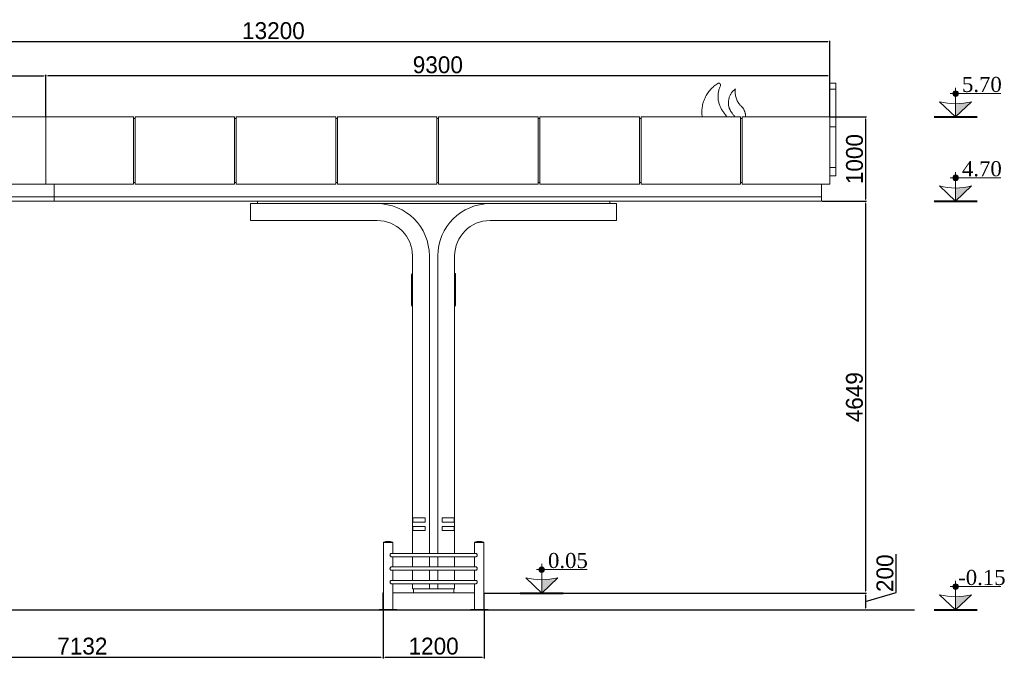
# Model space of a CAD drawing. Header units: feet. Extents: x 1702076 to 2088321, y 4853006 to 4922488.
# Tile 20 of 25: x 1838759 to 1850436, y 4914910 to 4922488. Entities that reach past the tile are written whole.
import ezdxf

# ---------------------------------------------------------------- set-up
doc = ezdxf.new("R2010")
doc.units = ezdxf.units.FT
doc.header["$MEASUREMENT"] = 0
doc.header["$PDMODE"] = 98
doc.header["$PDSIZE"] = 0.3
doc.dimstyles.new('ISO-25', dxfattribs={"dimscale": 15, "dimtxt": 20, "dimasz": 2.5, "dimexe": 1.25, "dimexo": 0.625, "dimgap": 3, "dimtad": 1, "dimdec": 0, "dimtxsty": 'Standard', "dimcen": 2.5, "dimadec": 0, "dimazin": 0, "dimtfac": 1, "dimtdec": 0, "dimtmove": 0, "dimatfit": 3, "dimfxl": 1.25, "dimarcsym": 0})

# ---------------------------------------------------------------- blocks, each defined once
blk = doc.blocks.new('A$C17322d11')
at = {"color": 0, "linetype": 'Continuous', "lineweight": 0, "extrusion": (0, 1, 0)}
for p, q in [((28275, 2936), (28345, 2936)), ((28275, 2866), (28345, 2866)), ((18285, 2536), (18975, 2536)), ((18975, 2536), (20015, 2536)), ((18975, 2536), (18975, 1736)), ((20015, 2536), (20015, 1736)), ((20015, 2516), (20035, 2516)), ((21215, 2536), (20035, 2536)), ((20035, 2536), (20035, 1736)), ((21215, 2536), (21215, 1736)), ((21235, 2516), (21215, 2516)), ((22415, 2536), (21235, 2536)), ((21235, 1736), (21235, 2536)), ((22415, 2536), (22415, 1736)), ((22435, 2516), (22415, 2516)), ((23615, 2536), (22435, 2536)), ((22435, 1736), (22435, 2536)), ((23615, 2536), (23615, 1736)), ((23635, 2516), (23615, 2516)), ((24815, 2536), (23635, 2536)), ((23635, 1736), (23635, 2536)), ((24815, 2536), (24815, 1736)), ((24835, 2516), (24815, 2516)), ((26015, 2536), (24835, 2536)), ((24835, 1736), (24835, 2536)), ((26015, 2536), (26015, 1736)), ((26035, 2516), (26015, 2516)), ((27215, 2536), (26035, 2536)), ((26035, 1736), (26035, 2536)), ((27215, 2536), (27215, 1736)), ((27235, 2516), (27215, 2516)), ((28275, 2536), (27235, 2536)), ((27235, 1736), (27235, 2536)), ((28275, 2536), (28275, 1736)), ((28275, 2416), (28345, 2416)), ((28275, 1936), (28345, 1936)), ((28345, 1836), (28345, 1936)), ((20015, 1756), (20035, 1756)), ((21235, 1756), (21215, 1756)), ((22435, 1756), (22415, 1756)), ((23635, 1756), (23615, 1756)), ((24835, 1756), (24815, 1756)), ((26035, 1756), (26015, 1756)), ((27235, 1756), (27215, 1756)), ((28275, 1836), (28345, 1836)), ((28275, 1836), (28345, 1836)), ((28345, 1836), (28345, 1836)), ((28345, 1836), (28345, 1836)), ((18285, 1736), (18975, 1736)), ((20015, 1736), (18975, 1736)), ((19075, 1736), (19075, 1586)), ((20035, 1736), (21215, 1736)), ((22415, 1736), (21235, 1736)), ((23615, 1736), (22435, 1736)), ((24815, 1736), (23635, 1736)), ((26015, 1736), (24835, 1736)), ((27215, 1736), (26035, 1736)), ((28275, 1736), (27235, 1736)), ((28175, 1586), (28175, 1736)), ((19075, 1586), (15175, 1586)), ((15175, 1586), (19075, 1586)), ((15175, 1536), (19075, 1536)), ((19075, 1586), (28175, 1586)), ((19075, 1586), (19075, 1536)), ((28175, 1586), (19075, 1586)), ((28175, 1536), (19075, 1536)), ((21485, 1506), (21485, 1536)), ((25665, 1506), (25665, 1536)), ((28175, 1586), (28175, 1536)), ((21405, 1506), (22905, 1506)), ((21405, 1306), (21405, 1506)), ((22905, 1506), (24245, 1506)), ((24245, 1506), (25745, 1506)), ((25745, 1506), (25745, 1306)), ((22905, 1306), (21405, 1306)), ((25745, 1306), (24245, 1306)), ((23325, -2224), (23325, 886)), ((23525, -2644), (23525, 886)), ((23625, 886), (23625, -2644)), ((23825, 886), (23825, -2224)), ((23315, 657), (23315, 665)), ((23315, 657), (23315, 423)), ((23835, 671), (23835, 632)), ((23835, 632), (23835, 576)), ((23835, 564), (23835, 576)), ((23835, 550), (23835, 564)), ((23835, 514), (23835, 550)), ((23835, 474), (23835, 514)), ((23835, 459), (23835, 474)), ((23315, 423), (23315, 383)), ((23315, 383), (23315, 296)), ((23835, 407), (23835, 459)), ((23835, 407), (23835, 377)), ((23835, 377), (23835, 311)), ((23835, 311), (23835, 296)), ((23325, -2274), (23325, -2224)), ((23325, -2224), (23475, -2224)), ((23325, -2324), (23325, -2274)), ((23475, -2274), (23325, -2274)), ((23325, -2374), (23325, -2324)), ((23325, -2324), (23475, -2324)), ((23330, -2224), (23330, -2274)), ((23330, -2324), (23330, -2374)), ((23475, -2224), (23475, -2274)), ((23475, -2324), (23475, -2374)), ((23675, -2224), (23825, -2224)), ((23675, -2274), (23675, -2224)), ((23825, -2274), (23675, -2274)), ((23675, -2324), (23825, -2324)), ((23675, -2374), (23675, -2324)), ((23820, -2224), (23820, -2274)), ((23820, -2324), (23820, -2374)), ((23825, -2274), (23825, -2224)), ((23825, -2274), (23825, -2324)), ((23825, -2324), (23825, -2374)), ((23325, -2644), (23325, -2374)), ((23475, -2374), (23325, -2374)), ((23825, -2374), (23675, -2374)), ((23825, -2374), (23825, -2644)), ((22980, -2511), (23035, -2511)), ((22980, -2511), (22980, -2512)), ((22980, -2512), (23035, -2512)), ((22980, -2514), (23090, -2514)), ((22980, -2514), (22980, -3309)), ((22983, -2512), (22983, -2514)), ((23035, -2511), (23090, -2511)), ((23035, -2512), (23090, -2512)), ((23087, -2512), (23087, -2514)), ((23090, -2511), (23090, -2512)), ((23090, -2514), (23090, -2644)), ((24116, -2511), (24061, -2511)), ((24061, -2512), (24061, -2511)), ((24116, -2512), (24061, -2512)), ((24171, -2514), (24061, -2514)), ((24061, -2644), (24061, -2514)), ((24064, -2514), (24064, -2512)), ((24171, -2511), (24116, -2511)), ((24171, -2512), (24116, -2512)), ((24168, -2514), (24168, -2512)), ((24171, -2512), (24171, -2511)), ((24171, -3309), (24171, -2514)), ((24076, -2644), (23075, -2644)), ((23075, -2684), (24076, -2684)), ((23090, -2684), (23090, -2804)), ((23325, -2804), (23325, -2684)), ((23525, -2804), (23525, -2684)), ((23625, -2684), (23625, -2804)), ((23825, -2684), (23825, -2804)), ((24061, -2804), (24061, -2684)), ((24076, -2804), (23075, -2804)), ((23075, -2844), (24076, -2844)), ((23090, -2844), (23090, -2964)), ((23325, -2964), (23325, -2844)), ((23525, -2964), (23525, -2844)), ((23625, -2844), (23625, -2964)), ((23825, -2844), (23825, -2964)), ((24061, -2964), (24061, -2844)), ((24076, -2964), (23075, -2964)), ((23075, -3004), (24076, -3004)), ((23090, -3004), (23090, -3309)), ((23325, -3064), (23325, -3004)), ((23525, -3064), (23525, -3004)), ((23625, -3004), (23625, -3064)), ((23825, -3004), (23825, -3064)), ((24061, -3309), (24061, -3004)), ((22980, -3114), (22975, -3114)), ((22975, -3309), (22975, -3114)), ((24061, -3114), (23090, -3114)), ((23525, -3064), (23325, -3064)), ((23335, -3114), (23335, -3064)), ((23525, -3064), (23625, -3064)), ((23825, -3064), (23625, -3064)), ((23815, -3114), (23815, -3064)), ((24175, -3114), (24171, -3114)), ((24175, -3309), (24175, -3114)), ((22930, -3309), (23140, -3309)), ((22930, -3309), (22930, -3314)), ((22930, -3314), (23140, -3314)), ((23140, -3309), (23140, -3314)), ((24011, -3314), (23140, -3314)), ((24011, -3309), (24221, -3309)), ((24011, -3309), (24011, -3314)), ((24011, -3314), (24221, -3314)), ((24221, -3309), (24221, -3314))]:
    blk.add_line(p, q, dxfattribs=at)
at = {"color": 0, "linetype": 'Continuous', "lineweight": 0}
for centre, radius, start, end in [((22905, 886), 620, 0, 90), ((24245, 886), 620, 90, 180), ((22905, 886), 420, 0, 90), ((24245, 886), 420, 90, 180), ((23825, 514), 10, 0, 90), ((23325, 383), 10, 180, 270), ((23325, 296), 10, 180, 270)]:
    blk.add_arc(centre, radius, start, end, dxfattribs=at)
at = {"color": 0, "linetype": 'Continuous', "lineweight": 0, "extrusion": (0, 0, -1)}
for centre, radius, start, end in [((-23325, 665), 10, 0, 90), ((-23325, 657), 10, 0, 90), ((-23825, 671), 10, 90, 180), ((-23825, 474), 10, 180, 270), ((-23325, 423), 10, 0, 90), ((-23825, 296), 10, 180, 270), ((-23825, 296), 10, 180, 180.0094), ((-23035, -2688), 185, 72.7047, 107.2953), ((-24116, -2688), 185, 72.7047, 107.2953)]:
    blk.add_arc(centre, radius, start, end, dxfattribs=at)
at = {"color": 0, "linetype": 'Continuous', "lineweight": 0}
for points, weights in [([(26760, 2536), (26725, 2793), (26945, 2932)], [0.994248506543, 0.839461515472, 1]), ([(26976, 2905), (26898, 2736), (27014, 2590)], [1, 0.852518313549, 1]), ([(28275, 2905), (28275, 2886), (28275, 2866)], [1, 0.980617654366, 0.966329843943]), ([(27014, 2590), (27034, 2563), (27054, 2536)], [1, 0.999988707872, 0.999985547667])]:
    blk.add_rational_spline(points, weights, degree=2, dxfattribs=at)
for points, weights, knots in [([(26945, 2932), (26958, 2941), (26970, 2930), (26982, 2920), (26976, 2905)], [1, 0.803944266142, 1, 0.803944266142, 1], [7.171951, 7.171951, 7.171951, 8.445747, 8.445747, 9.719543, 9.719543, 9.719543]), ([(28275, 2936), (28275, 2936), (28275, 2930), (28275, 2920), (28275, 2905)], [0.903578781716, 0.889422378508, 1, 0.803944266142, 1], [7.727312, 7.727312, 7.727312, 8.445747, 8.445747, 9.719543, 9.719543, 9.719543]), ([(27148, 2536), (27127, 2562), (27108, 2589), (26994, 2749), (27152, 2865), (27152, 2866), (27153, 2866), (27153, 2865), (27153, 2865), (27137, 2745), (27225, 2661), (27275, 2612), (27275, 2542), (27275, 2539), (27275, 2536)], [0.999489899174, 0.999431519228, 1, 0.712918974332, 1, 0.834523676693, 1, 0.834523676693, 1, 0.892644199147, 1, 0.920263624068, 1, 0.996029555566, 0.992454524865], [1.330077, 1.330077, 1.330077, 1.380156, 1.380156, 2.934444, 2.934444, 4.101502, 4.101502, 5.268559, 5.268559, 6.203796, 6.203796, 7.007882, 7.007882, 7.047921, 7.047921, 7.047921]), ([(28275, 2866), (28275, 2866), (28275, 2866), (28275, 2865), (28275, 2865), (28275, 2745), (28275, 2661), (28275, 2612), (28275, 2542), (28275, 2539), (28275, 2536)], [0.917855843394, 0.924272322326, 1, 0.834523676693, 1, 0.892644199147, 1, 0.920263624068, 1, 0.996029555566, 0.992454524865], [3.567416, 3.567416, 3.567416, 4.101502, 4.101502, 5.268559, 5.268559, 6.203796, 6.203796, 7.007882, 7.007882, 7.047921, 7.047921, 7.047921])]:
    blk.add_rational_spline(points, weights, degree=2, knots=knots, dxfattribs=at)
for points, knots in [([(28345, 2936), (28345, 2936), (28345, 2936), (28345, 2935), (28345, 2935), (28345, 2932), (28345, 2931), (28345, 2927), (28345, 2924), (28345, 2919), (28345, 2916), (28345, 2911), (28345, 2908), (28345, 2905)], [-42.882569, -42.882569, -42.882569, -42.882569, -42.05044, -42.05044, -33.492871, -33.492871, -25.11128, -25.11128, -16.96365, -16.96365, -8.501115, -8.501115, 0, 0, 0, 0]), ([(28345, 2866), (28345, 2866), (28345, 2866), (28345, 2866), (28345, 2866), (28345, 2865), (28345, 2865), (28345, 2865), (28345, 2865), (28345, 2865), (28345, 2865), (28345, 2861), (28345, 2857), (28345, 2845), (28345, 2838), (28345, 2799), (28345, 2768), (28345, 2710), (28345, 2684), (28345, 2660), (28345, 2660), (28345, 2658), (28345, 2656), (28345, 2640), (28345, 2622), (28345, 2582), (28345, 2560), (28345, 2517), (28345, 2496), (28345, 2457), (28345, 2438), (28345, 2423)], [-510.355088, -510.355088, -510.355088, -510.355088, -510.143517, -510.143517, -509.534846, -509.534846, -508.954671, -508.954671, -508.352326, -508.352326, -507.227335, -507.227335, -494.831263, -494.831263, -470.117036, -470.117036, -370.728115, -370.728115, -269.051614, -269.051614, -262.945155, -262.945155, -258.602221, -258.602221, -194.832952, -194.832952, -129.120568, -129.120568, -65.485114, -65.485114, 0, 0, 0, 0]), ([(28345, 2423), (28345, 2421), (28345, 2420), (28345, 2417), (28345, 2416), (28345, 2416)], [-16.557237, -16.557237, -16.557237, -16.557237, -8.278618, -8.278618, 0, 0, 0, 0]), ([(28345, 2416), (28345, 2381), (28345, 2343), (28345, 2293), (28345, 2285), (28345, 2273), (28345, 2264), (28345, 2218), (28345, 2180), (28345, 2104), (28345, 2066), (28345, 1998), (28345, 1967), (28345, 1943), (28345, 1943), (28345, 1942), (28345, 1942), (28345, 1941), (28345, 1940), (28345, 1938), (28345, 1936), (28345, 1936), (28345, 1936), (28345, 1936)], [-3532.598961, -3532.598961, -3532.598961, -3532.598961, -3187.564884, -3187.564884, -3102.18954, -3102.18954, -2868.30288, -2868.30288, -1965.730116, -1965.730116, -1028.305041, -1028.305041, -86.179929, -86.179929, -85.389041, -85.389041, -82.877839, -82.877839, -77.874731, -77.874731, -57.841162, -57.841162, -50.679869, -50.679869, -50.679869, -50.679869]), ([(23835, 632), (23835, 632), (23835, 632), (23835, 632), (23835, 633), (23835, 634), (23835, 634), (23834, 635), (23833, 636), (23832, 637), (23830, 638), (23828, 638), (23827, 638), (23825, 638)], [-0.004725, -0.004725, -0.004725, -0.004725, 0, 0, 2.032406, 2.032406, 4.064013, 4.064013, 7.979619, 7.979619, 11.880735, 11.880735, 15.774794, 15.774794, 15.774794, 15.774794]), ([(23835, 576), (23835, 576), (23835, 576), (23835, 575), (23835, 574), (23835, 573), (23834, 572), (23833, 571), (23832, 570), (23830, 569), (23829, 569), (23827, 568), (23826, 568), (23825, 568)], [-19.017613, -19.017613, -19.017613, -19.017613, -19.011268, -19.011268, -14.555897, -14.555897, -10.344762, -10.344762, -6.082143, -6.082143, -2.848433, -2.848433, 0, 0, 0, 0]), ([(23835, 564), (23835, 564), (23835, 564), (23835, 563), (23835, 562), (23835, 559), (23834, 558), (23833, 556), (23832, 555), (23830, 554), (23829, 553), (23827, 553), (23826, 553), (23825, 553)], [-0.006391, -0.006391, -0.006391, -0.006391, 0, 0, 4.721428, 4.721428, 9.217024, 9.217024, 13.527625, 13.527625, 16.696037, 16.696037, 19.445079, 19.445079, 19.445079, 19.445079]), ([(23835, 550), (23835, 550), (23835, 550), (23835, 551), (23835, 551), (23834, 552), (23834, 553), (23832, 553), (23831, 554), (23830, 554)], [-31.538081, -31.538081, -31.538081, -31.538081, -31.532061, -31.532061, -27.609709, -27.609709, -23.689179, -23.689179, -20.337193, -20.337193, -20.337193, -20.337193]), ([(23835, 459), (23835, 459), (23835, 459), (23835, 458), (23835, 457), (23834, 456), (23834, 455), (23832, 454), (23831, 453), (23828, 452), (23827, 452), (23826, 452), (23826, 452), (23825, 452)], [-31.567511, -31.567511, -31.567511, -31.567511, -31.562211, -31.562211, -27.627484, -27.627484, -23.696776, -23.696776, -19.781994, -19.781994, -15.885768, -15.885768, -15.77675, -15.77675, -15.77675, -15.77675]), ([(23835, 407), (23835, 407), (23835, 407), (23835, 408), (23835, 409), (23835, 411), (23834, 412), (23833, 414), (23832, 415), (23830, 416), (23829, 416), (23827, 417), (23826, 417), (23825, 417)], [-0.006498, -0.006498, -0.006498, -0.006498, 0, 0, 4.648491, 4.648491, 9.032567, 9.032567, 13.336221, 13.336221, 16.560789, 16.560789, 19.385446, 19.385446, 19.385446, 19.385446]), ([(23075, -2684), (23073, -2684), (23071, -2684), (23068, -2682), (23066, -2681), (23062, -2677), (23061, -2675), (23059, -2671), (23059, -2668), (23058, -2664), (23058, -2662), (23059, -2657), (23061, -2655), (23063, -2651), (23065, -2649), (23069, -2646), (23070, -2645), (23073, -2645), (23074, -2644), (23075, -2644)], [-127.273386, -127.273386, -127.273386, -127.273386, -119.839724, -119.839724, -111.701569, -111.701569, -103.948147, -103.948147, -96.709395, -96.709395, -90.576715, -90.576715, -82.711282, -82.711282, -74.695772, -74.695772, -67.175791, -67.175791, -63.457375, -63.457375, -63.457375, -63.457375]), ([(24076, -2684), (24078, -2684), (24080, -2684), (24083, -2682), (24085, -2681), (24088, -2677), (24090, -2675), (24092, -2671), (24092, -2668), (24093, -2663), (24093, -2661), (24091, -2657), (24090, -2654), (24087, -2650), (24086, -2649), (24082, -2646), (24080, -2645), (24078, -2645), (24077, -2644), (24076, -2644)], [0, 0, 0, 0, 7.376503, 7.376503, 15.120615, 15.120615, 23.266629, 23.266629, 30.588919, 30.588919, 37.420683, 37.420683, 44.884449, 44.884449, 52.951043, 52.951043, 60.786301, 60.786301, 63.817122, 63.817122, 63.817122, 63.817122]), ([(23075, -2844), (23073, -2844), (23071, -2844), (23068, -2842), (23066, -2841), (23062, -2837), (23061, -2835), (23059, -2831), (23059, -2828), (23058, -2824), (23058, -2822), (23059, -2817), (23061, -2815), (23063, -2811), (23065, -2809), (23069, -2806), (23070, -2805), (23073, -2805), (23074, -2804), (23075, -2804)], [-127.273386, -127.273386, -127.273386, -127.273386, -119.839724, -119.839724, -111.701569, -111.701569, -103.948147, -103.948147, -96.709395, -96.709395, -90.576715, -90.576715, -82.711282, -82.711282, -74.695772, -74.695772, -67.175791, -67.175791, -63.457375, -63.457375, -63.457375, -63.457375]), ([(24076, -2804), (24077, -2804), (24078, -2805), (24080, -2805), (24082, -2806), (24086, -2809), (24087, -2810), (24090, -2814), (24091, -2817), (24093, -2821), (24093, -2823), (24092, -2828), (24092, -2831), (24090, -2835), (24088, -2837), (24085, -2841), (24083, -2842), (24080, -2844), (24078, -2844), (24076, -2844)], [-63.81751, -63.81751, -63.81751, -63.81751, -60.811364, -60.811364, -52.977036, -52.977036, -44.905629, -44.905629, -37.425143, -37.425143, -30.595693, -30.595693, -23.285472, -23.285472, -15.145715, -15.145715, -7.386158, -7.386158, 0, 0, 0, 0]), ([(23075, -3004), (23073, -3004), (23071, -3004), (23068, -3002), (23066, -3001), (23062, -2997), (23061, -2995), (23059, -2991), (23059, -2988), (23058, -2984), (23058, -2982), (23059, -2977), (23061, -2975), (23063, -2971), (23065, -2969), (23069, -2966), (23070, -2965), (23073, -2965), (23074, -2964), (23075, -2964)], [-127.273386, -127.273386, -127.273386, -127.273386, -119.839724, -119.839724, -111.701569, -111.701569, -103.948147, -103.948147, -96.709395, -96.709395, -90.576715, -90.576715, -82.711282, -82.711282, -74.695772, -74.695772, -67.175791, -67.175791, -63.457375, -63.457375, -63.457375, -63.457375]), ([(24076, -2964), (24077, -2964), (24078, -2965), (24080, -2965), (24082, -2966), (24086, -2969), (24087, -2970), (24090, -2974), (24091, -2977), (24093, -2981), (24093, -2983), (24092, -2988), (24092, -2991), (24090, -2995), (24088, -2997), (24085, -3001), (24083, -3002), (24080, -3004), (24078, -3004), (24076, -3004)], [-63.81751, -63.81751, -63.81751, -63.81751, -60.811364, -60.811364, -52.977036, -52.977036, -44.905629, -44.905629, -37.425143, -37.425143, -30.595693, -30.595693, -23.285472, -23.285472, -15.145715, -15.145715, -7.386158, -7.386158, 0, 0, 0, 0])]:
    blk.add_open_spline(points, degree=3, knots=knots, dxfattribs=at)
blk.add_open_spline([(28345, 2905), (28345, 2892), (28345, 2879), (28345, 2866)], degree=3, dxfattribs=at)
blk = doc.blocks.new('A$C7db2700a')
at = {"lineweight": 30}
blk.add_lwpolyline([(23874, -11181), (45093, -11181)], dxfattribs=at)
at = {"lineweight": 5}
blk.add_blockref('A$C17322d11', (15816, -7866), dxfattribs=at)
blk = doc.blocks.new('*D5326')
at = {"color": 0, "lineweight": -2, "transparency": 16777216}
for p, q in [((1848274, 4920334), (1848803, 4920334)), ((1848791, 4920309), (1848791, 4915710)), ((1844274, 4915685), (1848803, 4915685))]:
    blk.add_line(p, q, dxfattribs=at)
at = {"color": 0, "lineweight": 5, "transparency": 16777216}
for points in [[(1848787, 4920309), (1848795, 4920309), (1848791, 4920334)], [(1848787, 4915710), (1848795, 4915710), (1848791, 4915685)]]:
    blk.add_solid(points, dxfattribs=at)
at = {"layer": 'Defpoints', "color": 0, "lineweight": 5, "transparency": 16777216}
for p in [(1848268, 4920334), (1844268, 4915685), (1848791, 4915685)]:
    blk.add_point(p, dxfattribs=at)
at = {"color": 0, "lineweight": 5, "transparency": 16777216, "insert": (1848659, 4918009), "char_height": 200, "attachment_point": 5, "rotation": 90}
blk.add_mtext('4649', dxfattribs=at)
blk = doc.blocks.new('*D5327')
at = {"color": 0, "lineweight": -2, "transparency": 16777216}
for p, q in [((1848374, 4921334), (1848803, 4921334)), ((1848791, 4921309), (1848791, 4920359)), ((1848274, 4920334), (1848803, 4920334))]:
    blk.add_line(p, q, dxfattribs=at)
at = {"color": 0, "lineweight": 5, "transparency": 16777216}
for points in [[(1848787, 4921309), (1848795, 4921309), (1848791, 4921334)], [(1848787, 4920359), (1848795, 4920359), (1848791, 4920334)]]:
    blk.add_solid(points, dxfattribs=at)
at = {"layer": 'Defpoints', "color": 0, "lineweight": 5, "transparency": 16777216}
for p in [(1848368, 4921334), (1848268, 4920334), (1848791, 4920334)]:
    blk.add_point(p, dxfattribs=at)
at = {"color": 0, "lineweight": 5, "transparency": 16777216, "insert": (1848660, 4920834), "char_height": 200, "attachment_point": 5, "rotation": 90}
blk.add_mtext('1000', dxfattribs=at)
blk = doc.blocks.new('*D5328')
at = {"color": 0, "lineweight": -2, "transparency": 16777216}
for p, q in [((1839068, 4921341), (1839068, 4921833)), ((1848343, 4921821), (1839093, 4921821)), ((1848368, 4921341), (1848368, 4921833))]:
    blk.add_line(p, q, dxfattribs=at)
at = {"color": 0, "lineweight": 5, "transparency": 16777216}
for points in [[(1839093, 4921825), (1839093, 4921817), (1839068, 4921821)], [(1848343, 4921825), (1848343, 4921817), (1848368, 4921821)]]:
    blk.add_solid(points, dxfattribs=at)
at = {"layer": 'Defpoints', "color": 0, "lineweight": 5, "transparency": 16777216}
for p in [(1839068, 4921821), (1839068, 4921335), (1848368, 4921335)]:
    blk.add_point(p, dxfattribs=at)
at = {"color": 0, "lineweight": 5, "transparency": 16777216, "insert": (1843718, 4921952), "char_height": 200, "attachment_point": 5}
blk.add_mtext('9300', dxfattribs=at)
blk = doc.blocks.new('*D5329')
at = {"color": 0, "lineweight": -2, "transparency": 16777216}
for p, q in [((1835168, 4921341), (1835168, 4922238)), ((1848343, 4922226), (1835193, 4922226)), ((1848368, 4921340), (1848368, 4922238))]:
    blk.add_line(p, q, dxfattribs=at)
at = {"color": 0, "lineweight": 5, "transparency": 16777216}
for points in [[(1835193, 4922230), (1835193, 4922222), (1835168, 4922226)], [(1848343, 4922230), (1848343, 4922222), (1848368, 4922226)]]:
    blk.add_solid(points, dxfattribs=at)
at = {"layer": 'Defpoints', "color": 0, "lineweight": 5, "transparency": 16777216}
for p in [(1835168, 4922226), (1835168, 4921335), (1848368, 4921334)]:
    blk.add_point(p, dxfattribs=at)
at = {"color": 0, "lineweight": 5, "transparency": 16777216, "insert": (1841768, 4922357), "char_height": 200, "attachment_point": 5}
blk.add_mtext('13200', dxfattribs=at)
blk = doc.blocks.new('*D5330')
at = {"color": 0, "lineweight": -2, "transparency": 16777216}
for p, q in [((1849153, 4915693), (1849153, 4916147)), ((1844274, 4915685), (1848803, 4915685)), ((1848791, 4915585), (1849153, 4915693)), ((1848791, 4915660), (1848791, 4915510)), ((1844320, 4915485), (1848803, 4915485))]:
    blk.add_line(p, q, dxfattribs=at)
at = {"color": 0, "lineweight": 5, "transparency": 16777216}
for points in [[(1848787, 4915660), (1848795, 4915660), (1848791, 4915685)], [(1848787, 4915510), (1848795, 4915510), (1848791, 4915485)]]:
    blk.add_solid(points, dxfattribs=at)
at = {"layer": 'Defpoints', "color": 0, "lineweight": 5, "transparency": 16777216}
for p in [(1844268, 4915685), (1844314, 4915485), (1848791, 4915485)]:
    blk.add_point(p, dxfattribs=at)
at = {"color": 0, "lineweight": 5, "transparency": 16777216, "insert": (1849021, 4915920), "char_height": 200, "attachment_point": 5, "rotation": 90}
blk.add_mtext('200', dxfattribs=at)
blk = doc.blocks.new('*D5331')
at = {"color": 0, "lineweight": -2, "transparency": 16777216}
for p, q in [((1835168, 4921341), (1835168, 4921833)), ((1835193, 4921821), (1839043, 4921821)), ((1839068, 4921341), (1839068, 4921833))]:
    blk.add_line(p, q, dxfattribs=at)
at = {"color": 0, "lineweight": 5, "transparency": 16777216}
for points in [[(1835193, 4921825), (1835193, 4921817), (1835168, 4921821)], [(1839043, 4921825), (1839043, 4921817), (1839068, 4921821)]]:
    blk.add_solid(points, dxfattribs=at)
at = {"layer": 'Defpoints', "color": 0, "lineweight": 5, "transparency": 16777216}
for p in [(1839068, 4921821), (1835168, 4921335), (1839068, 4921335)]:
    blk.add_point(p, dxfattribs=at)
at = {"color": 0, "lineweight": 5, "transparency": 16777216, "insert": (1837118, 4921952), "char_height": 200, "attachment_point": 5}
blk.add_mtext('3900', dxfattribs=at)
blk = doc.blocks.new('*D5337')
at = {"color": 0, "lineweight": -2, "transparency": 16777216}
for p, q in [((1835936, 4915629), (1835936, 4914910)), ((1843068, 4915484), (1843068, 4914910)), ((1835961, 4914923), (1843043, 4914923))]:
    blk.add_line(p, q, dxfattribs=at)
at = {"color": 0, "lineweight": 5, "transparency": 16777216}
for points in [[(1835961, 4914927), (1835961, 4914919), (1835936, 4914923)], [(1843043, 4914927), (1843043, 4914919), (1843068, 4914923)]]:
    blk.add_solid(points, dxfattribs=at)
at = {"layer": 'Defpoints', "color": 0, "lineweight": 5, "transparency": 16777216}
for p in [(1835936, 4915635), (1843068, 4915490), (1843068, 4914923)]:
    blk.add_point(p, dxfattribs=at)
at = {"color": 0, "lineweight": 5, "transparency": 16777216, "insert": (1839502, 4915054), "char_height": 200, "attachment_point": 5}
blk.add_mtext('7132', dxfattribs=at)
blk = doc.blocks.new('*D5338')
at = {"color": 0, "lineweight": -2, "transparency": 16777216}
for p, q in [((1843068, 4915484), (1843068, 4914910)), ((1844268, 4915484), (1844268, 4914910)), ((1843093, 4914923), (1844243, 4914923))]:
    blk.add_line(p, q, dxfattribs=at)
at = {"color": 0, "lineweight": 5, "transparency": 16777216}
for points in [[(1843093, 4914927), (1843093, 4914919), (1843068, 4914923)], [(1844243, 4914927), (1844243, 4914919), (1844268, 4914923)]]:
    blk.add_solid(points, dxfattribs=at)
at = {"layer": 'Defpoints', "color": 0, "lineweight": 5, "transparency": 16777216}
for p in [(1843068, 4915490), (1844268, 4915490), (1844268, 4914923)]:
    blk.add_point(p, dxfattribs=at)
at = {"color": 0, "lineweight": 5, "transparency": 16777216, "insert": (1843668, 4915054), "char_height": 200, "attachment_point": 5}
blk.add_mtext('1200', dxfattribs=at)

msp = doc.modelspace()

# ---------------------------------------------------------------- hatches: boundary and pattern name
for points in [[(1849858.5, 4921644.5, 0.4142136), (1849825.4, 4921611.4), (1849858.5, 4921611.4)], [(1849858.5, 4921644.5), (1849858.5, 4921611.4), (1849891.6, 4921611.4, 0.4142136)], [(1849858.5, 4921611.4), (1849825.4, 4921611.4, 0.4142136), (1849858.5, 4921578.2)], [(1849891.6, 4921611.4), (1849858.5, 4921611.4), (1849858.5, 4921578.2, 0.4142136)], [(1850048.2, 4921515.3, -0.063683), (1849858.5, 4921491), (1849858.5, 4921333.9)], [(1849858.5, 4920644.5, 0.4142136), (1849825.4, 4920611.4), (1849858.5, 4920611.4)], [(1849858.5, 4920611.4), (1849825.4, 4920611.4, 0.4142136), (1849858.5, 4920578.2)], [(1849858.5, 4920644.5), (1849858.5, 4920611.4), (1849891.6, 4920611.4, 0.4142136)], [(1849891.6, 4920611.4), (1849858.5, 4920611.4), (1849858.5, 4920578.2, 0.4142136)], [(1850048.2, 4920515.3, -0.063683), (1849858.5, 4920491), (1849858.5, 4920333.9)], [(1844949.4, 4915995.5, 0.4142136), (1844916.3, 4915962.4), (1844949.4, 4915962.4)], [(1844949.4, 4915962.4), (1844916.3, 4915962.4, 0.4142136), (1844949.4, 4915929.3)], [(1844949.4, 4915995.5), (1844949.4, 4915962.4), (1844982.5, 4915962.4, 0.4142136)], [(1844982.5, 4915962.4), (1844949.4, 4915962.4), (1844949.4, 4915929.3, 0.4142136)], [(1845139.1, 4915866.4, -0.063683), (1844949.4, 4915842.1), (1844949.4, 4915684.9)], [(1849858.5, 4915794.5, 0.4142136), (1849825.4, 4915761.4), (1849858.5, 4915761.4)], [(1849858.5, 4915761.4), (1849825.4, 4915761.4, 0.4142136), (1849858.5, 4915728.2)], [(1849858.5, 4915794.5), (1849858.5, 4915761.4), (1849891.6, 4915761.4, 0.4142136)], [(1849891.6, 4915761.4), (1849858.5, 4915761.4), (1849858.5, 4915728.2, 0.4142136)], [(1850048.2, 4915665.3, -0.063683), (1849858.5, 4915641), (1849858.5, 4915483.9)]]:
    msp.add_hatch(color=1).paths.add_polyline_path(points)

# ---------------------------------------------------------------- linework, layer by layer
at = {"lineweight": 9}
for points in [[(1849858.5, 4921333.9), (1849858.5, 4921678.5)], [(1849795.5, 4921611.4), (1850396.3, 4921611.4)], [(1849795.5, 4920611.4), (1850396.3, 4920611.4)], [(1849858.5, 4920333.9), (1849858.5, 4920678.5)], [(1844886.4, 4915962.4), (1845487.3, 4915962.4)], [(1844949.4, 4915684.9), (1844949.4, 4916029.6)], [(1849858.5, 4915483.9), (1849858.5, 4915828.5)], [(1849795.5, 4915761.4), (1850396.3, 4915761.4)]]:
    msp.add_lwpolyline(points, dxfattribs=at)
for points in [[(1850048.2, 4921515.3), (1849858.5, 4921333.9), (1849668.8, 4921515.3, 0.1278847)], [(1850048.2, 4920515.3), (1849858.5, 4920333.9), (1849668.8, 4920515.3, 0.1278847)], [(1845139.1, 4915866.4), (1844949.4, 4915684.9), (1844759.7, 4915866.4, 0.1278847)], [(1850048.2, 4915665.3), (1849858.5, 4915483.9), (1849668.8, 4915665.3, 0.1278847)]]:
    msp.add_lwpolyline(points, format="xyb", close=True, dxfattribs=at)
at = {"lineweight": 40}
for points in [[(1849602.3, 4921333.9), (1850114.7, 4921333.9)], [(1849602.3, 4920333.9), (1850114.7, 4920333.9)], [(1844693.2, 4915684.9), (1845205.6, 4915684.9)], [(1849602.3, 4915483.9), (1850114.7, 4915483.9)]]:
    msp.add_lwpolyline(points, dxfattribs=at)
at = {"lineweight": 9}
for centre in [(1849858.5, 4921611.4), (1849858.5, 4920611.4), (1844949.4, 4915962.4), (1849858.5, 4915761.4)]:
    msp.add_circle(centre, 33.1, dxfattribs=at)

# ---------------------------------------------------------------- block references
at = {"lineweight": 5}
msp.add_blockref('A$C7db2700a', (1804276.5, 4926665.6), dxfattribs=at)

# ---------------------------------------------------------------- texts
at = {"lineweight": 9, "char_height": 178.498, "width": 401.685, "attachment_point": 2}
for s, insert in [('{\\fTimes New Roman|b0|i0|c0|p18;5.70}', (1850169.8, 4921809)), ('{\\fTimes New Roman|b0|i0|c0|p18;4.70}', (1850169.8, 4920809)), ('{\\fTimes New Roman|b0|i0|c0|p18;0.05}', (1845260.7, 4916160.1)), ('{\\fTimes New Roman|b0|i0|c0|p18;-0.15}', (1850169.8, 4915959))]:
    msp.add_mtext(s, dxfattribs=dict(at, insert=insert))

# ---------------------------------------------------------------- dimensions: what is measured, and where the dimension line sits
at = {"color": 1, "lineweight": 5}
for base, p1, p2, angle, picture, middle in [((1835168.1, 4922225.7), (1848368.1, 4921333.9), (1835168.1, 4921334.9), 180, '*D5329', (1841768.1, 4922357.1)), ((1839068.1, 4921820.8), (1848368.1, 4921334.9), (1839068.1, 4921334.9), 180, '*D5328', (1843718.1, 4921952.3)), ((1848790.9, 4920333.9), (1848368.1, 4921333.9), (1848268.1, 4920333.9), 90, '*D5327', (1848659.5, 4920833.9)), ((1848790.9, 4915684.9), (1848268.1, 4920333.9), (1844268.1, 4915684.9), 90, '*D5326', (1848659.4, 4918009.4)), ((1848790.9, 4915484.9), (1844268.1, 4915684.9), (1844314.1, 4915484.9), 90, '*D5330', (1849021.2, 4915723.4))]:
    dim = msp.add_linear_dim(base=base, p1=p1, p2=p2, angle=angle, dimstyle='ISO-25', override={"dimscale": 10, "dimtmove": 1}, dxfattribs=at)
    dim.commit()
    dim.dimension.update_dxf_attribs({"geometry": picture, "text_midpoint": middle})
for base, p1, p2, picture, middle in [((1839068.1, 4921820.8), (1835168.1, 4921334.9), (1839068.1, 4921334.9), '*D5331', (1837118.1, 4921952.3)), ((1843068.1231661, 4914922.731825), (1835935.6231661, 4915634.9181294), (1843068.1231661, 4915489.9181294), '*D5337', (1839501.8731661, 4915054.2659952)), ((1844268.1, 4914922.7), (1843068.1, 4915489.9), (1844268.1, 4915489.9), '*D5338', (1843668.1, 4915054.1))]:
    dim = msp.add_linear_dim(base=base, p1=p1, p2=p2, dimstyle='ISO-25', override={"dimscale": 10, "dimtmove": 1}, dxfattribs=at)
    dim.commit()
    dim.dimension.update_dxf_attribs({"geometry": picture, "text_midpoint": middle})

doc.saveas('drawing.dxf')
